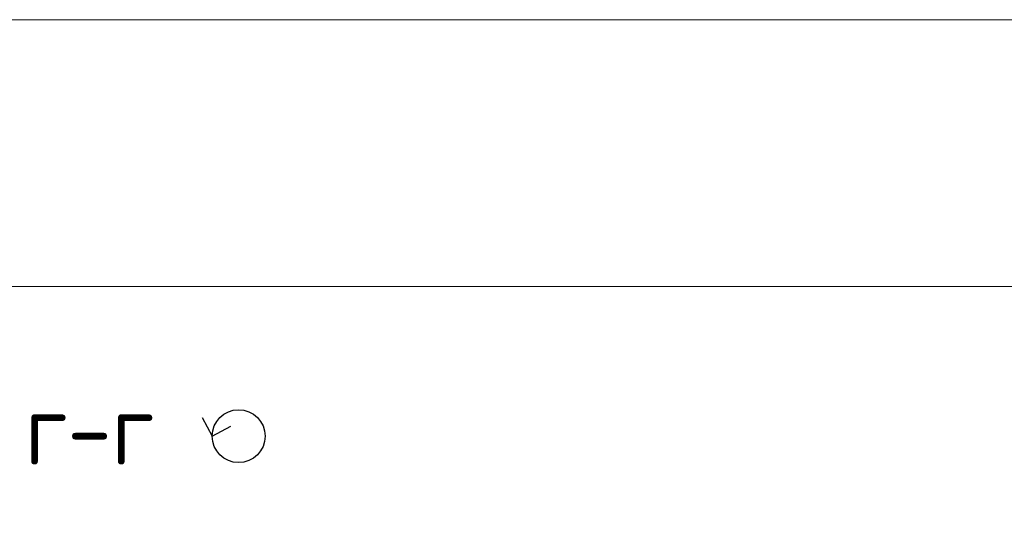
# Model space of a CAD drawing. Header units: millimetres. Extents: x 0 to 59400, y 0 to 42000.
# Tile 15 of 31: x 33129 to 39335, y 13750 to 16874. Entities that reach past the tile are written whole.
import ezdxf

# ---------------------------------------------------------------- set-up
doc = ezdxf.new("R2010")
doc.units = ezdxf.units.MM
doc.layers.add('Standard', color=7, linetype='Continuous', lineweight=25)
doc.layers.add('Заголовок чертежа', color=7, linetype='Continuous', lineweight=25)
doc.styles.add('ISOCPEUR', font='txt')

msp = doc.modelspace()

# ---------------------------------------------------------------- linework, layer by layer
at = {"layer": 'Standard', "color": 7, "linetype": 'Continuous', "lineweight": 13, "transparency": 33554687}
msp.add_lwpolyline([(23528.6, 500), (40400, 500), (40400, 16874.4), (23528.6, 16874.4), (23528.6, 500)], dxfattribs=at)
at = {"layer": 'Standard', "color": 254, "linetype": 'Continuous', "lineweight": 18, "true_color": 0xc4c4ff, "transparency": 33554687}
msp.add_lwpolyline([(40400, 15193.1), (29761.1, 15193.1), (29761.1, 4429.6)], dxfattribs=at)
at = {"layer": 'Standard', "color": 7, "linetype": 'Continuous', "lineweight": 25, "transparency": 33554687}
msp.add_lwpolyline([(34278.5, 14365.4), (34342.2, 14248.3), (34459.3, 14312)], dxfattribs=at)
msp.add_circle((34508.9, 14248.3), 166.7, dxfattribs=at)

# ---------------------------------------------------------------- texts
at = {"layer": 'Заголовок чертежа', "color": 7, "linetype": 'Continuous', "lineweight": 50, "transparency": 33554687, "insert": (33161.9, 14069.9), "char_height": 450, "width": 1149.522, "attachment_point": 7, "style": 'ISOCPEUR'}
msp.add_mtext('\\W0.91;г-г', dxfattribs=at)

doc.saveas('drawing.dxf')
